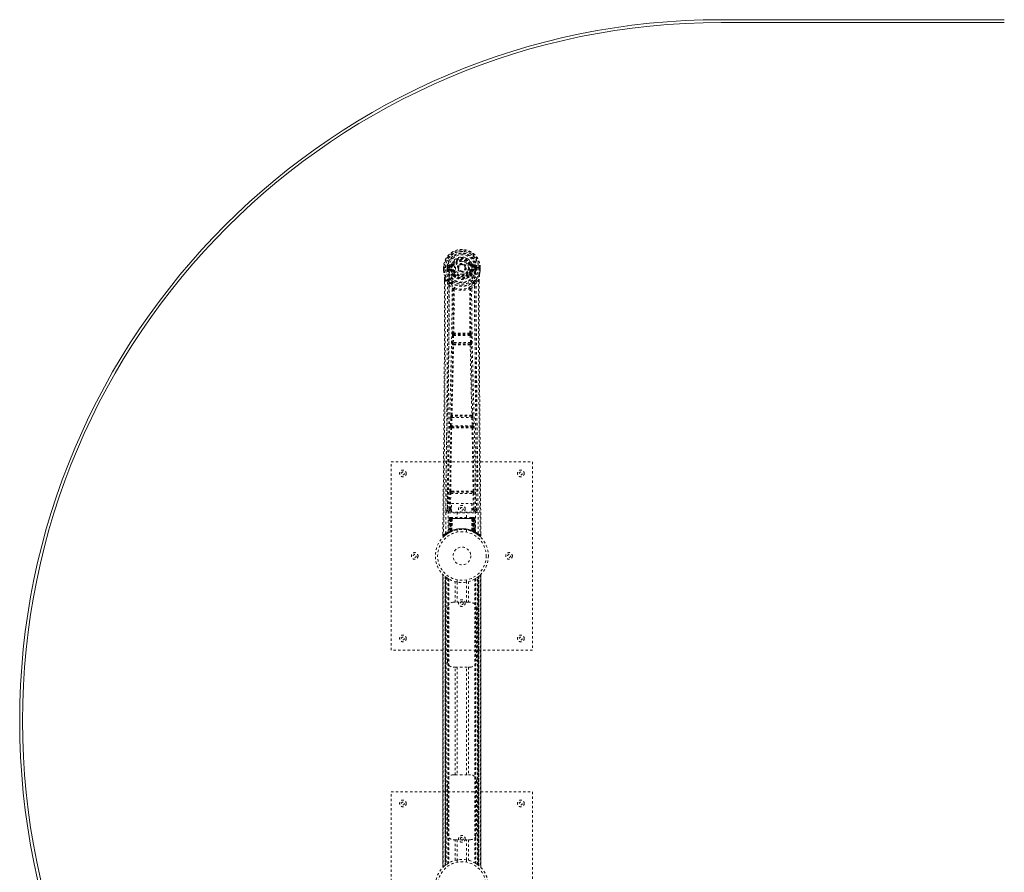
# Model space of a CAD drawing. Header units: inches. Extents: x 31.2 to 102.7, y 25.5 to 85.
# Tile 2 of 4: x 31.2 to 72.9, y 48.9 to 85. Entities that reach past the tile are written whole.
import ezdxf

# ---------------------------------------------------------------- set-up
doc = ezdxf.new("R2010")
doc.units = ezdxf.units.IN
doc.header["$MEASUREMENT"] = 0
doc.linetypes.add('SLD-Dashed', pattern=[0.075, 0.05, -0.025])
doc.linetypes.add('SLD-Solid', pattern=[0])

msp = doc.modelspace()

# ---------------------------------------------------------------- linework, layer by layer
at = {"color": 7, "linetype": 'SLD-Solid', "lineweight": 15}
for p, q in [((60.942, 85.036), (72.942, 85.036)), ((60.942, 84.918), (72.942, 84.918)), ((72.942, 84.918), (60.942, 84.918))]:
    msp.add_line(p, q, dxfattribs=at)
at = {"color": 7, "linetype": 'SLD-Dashed', "lineweight": 0}
for p, q in [((49.162, 74.517), (49.163, 74.4)), ((49.166, 74.517), (49.162, 74.517)), ((49.163, 74.4), (49.163, 74.396)), ((49.164, 74.518), (49.164, 74.4)), ((49.219, 74.517), (49.166, 74.517)), ((49.192, 74.516), (49.192, 74.4)), ((49.242, 74.517), (49.219, 74.517)), ((49.248, 74.517), (49.242, 74.517)), ((49.399, 74.517), (49.248, 74.517)), ((49.314, 74.444), (49.313, 74.516)), ((49.314, 74.443), (49.343, 74.445)), ((49.314, 74.443), (49.314, 74.444)), ((49.349, 74.516), (49.343, 74.516)), ((49.343, 74.516), (49.343, 74.445)), ((49.344, 74.444), (49.349, 74.425)), ((49.349, 74.438), (49.349, 74.516)), ((49.349, 74.425), (49.349, 74.438)), ((49.355, 74.401), (49.358, 74.397)), ((49.369, 74.386), (49.358, 74.397)), ((49.485, 74.661), (49.366, 74.637)), ((49.369, 74.386), (49.484, 74.365)), ((49.384, 74.449), (49.384, 74.419)), ((49.384, 74.449), (49.513, 74.449)), ((49.513, 74.394), (49.384, 74.419)), ((49.384, 74.419), (49.513, 74.419)), ((49.397, 74.601), (49.513, 74.622)), ((49.397, 74.601), (49.397, 74.571)), ((49.513, 74.601), (49.397, 74.601)), ((49.513, 74.571), (49.397, 74.571)), ((49.513, 74.622), (49.513, 74.601)), ((49.513, 74.571), (49.513, 74.601)), ((49.513, 74.449), (49.513, 74.419)), ((49.513, 74.394), (49.513, 74.419)), ((49.518, 74.688), (49.573, 74.665)), ((49.568, 74.353), (49.561, 74.365)), ((49.595, 74.365), (49.568, 74.353)), ((49.569, 74.657), (49.573, 74.665)), ((49.573, 74.665), (49.595, 74.656)), ((50.098, 74.519), (50.098, 74.51)), ((50.098, 74.51), (50.098, 74.495)), ((50.289, 74.656), (50.311, 74.665)), ((50.316, 74.353), (50.289, 74.365)), ((50.311, 74.665), (50.315, 74.657)), ((50.323, 74.365), (50.316, 74.353)), ((50.371, 74.622), (50.487, 74.601)), ((50.371, 74.622), (50.371, 74.601)), ((50.487, 74.601), (50.371, 74.601)), ((50.371, 74.571), (50.371, 74.601)), ((50.487, 74.571), (50.371, 74.571)), ((50.371, 74.449), (50.371, 74.419)), ((50.371, 74.449), (50.5, 74.449)), ((50.5, 74.419), (50.371, 74.394)), ((50.371, 74.394), (50.371, 74.419)), ((50.371, 74.419), (50.5, 74.419)), ((50.517, 74.637), (50.399, 74.661)), ((50.4, 74.365), (50.515, 74.386)), ((50.485, 74.517), (50.485, 74.517)), ((50.636, 74.517), (50.485, 74.517)), ((50.487, 74.571), (50.487, 74.601)), ((50.5, 74.419), (50.5, 74.449)), ((50.526, 74.397), (50.515, 74.386)), ((50.515, 74.386), (50.515, 74.386)), ((50.515, 74.386), (50.515, 74.386)), ((50.526, 74.397), (50.529, 74.401)), ((50.535, 74.516), (50.541, 74.516)), ((50.535, 74.438), (50.535, 74.516)), ((50.54, 74.444), (50.535, 74.425)), ((50.535, 74.425), (50.535, 74.438)), ((50.541, 74.445), (50.541, 74.516)), ((50.541, 74.445), (50.57, 74.443)), ((50.57, 74.516), (50.57, 74.444)), ((50.57, 74.516), (50.57, 74.516)), ((50.57, 74.444), (50.57, 74.443)), ((50.641, 74.517), (50.636, 74.517)), ((50.664, 74.517), (50.641, 74.517)), ((50.718, 74.517), (50.664, 74.517)), ((50.691, 74.4), (50.692, 74.516)), ((50.722, 74.517), (50.718, 74.517)), ((50.72, 74.4), (50.72, 74.518)), ((50.722, 74.517), (50.721, 74.4)), ((50.721, 74.396), (50.721, 74.4)), ((49.205, 74.018), (49.205, 73.916)), ((49.206, 74.017), (49.207, 73.916)), ((49.235, 74.017), (49.331, 73.901)), ((49.39, 73.789), (49.331, 73.901)), ((49.571, 74.205), (49.57, 74.227)), ((49.589, 74.159), (49.577, 74.177)), ((49.594, 74.232), (49.594, 74.21)), ((50.29, 74.21), (50.29, 74.232)), ((50.306, 74.177), (50.295, 74.159)), ((50.313, 74.205), (50.314, 74.227)), ((50.553, 73.901), (50.493, 73.789)), ((50.553, 73.901), (50.649, 74.017)), ((50.677, 73.928), (50.677, 74.017)), ((50.679, 74.018), (50.679, 73.929)), ((49.531, 71.336), (49.543, 71.645)), ((49.543, 71.645), (49.546, 71.679)), ((49.563, 71.736), (49.562, 71.735)), ((49.576, 71.335), (49.588, 71.644)), ((49.588, 71.644), (50.296, 71.644)), ((49.606, 71.688), (49.607, 71.689)), ((50.278, 71.688), (49.606, 71.688)), ((50.277, 71.689), (50.278, 71.688)), ((50.296, 71.644), (50.308, 71.335)), ((50.322, 71.735), (50.321, 71.736)), ((50.34, 71.645), (50.338, 71.679)), ((50.352, 71.336), (50.34, 71.645)), ((49.554, 71.243), (49.542, 71.247)), ((50.308, 71.335), (49.576, 71.335)), ((49.599, 71.286), (49.586, 71.29)), ((49.586, 71.29), (50.298, 71.29)), ((50.298, 71.29), (50.285, 71.286)), ((50.33, 71.243), (50.342, 71.247)), ((49.462, 67.814), (49.473, 68.167)), ((49.487, 68.257), (49.486, 68.257)), ((49.507, 67.813), (49.517, 68.165)), ((49.517, 68.165), (50.366, 68.165)), ((49.531, 68.21), (49.531, 68.211)), ((50.353, 68.21), (49.531, 68.21)), ((50.353, 68.211), (50.353, 68.21)), ((50.366, 68.165), (50.377, 67.813)), ((50.398, 68.257), (50.397, 68.257)), ((50.422, 67.814), (50.411, 68.167)), ((49.469, 67.724), (49.475, 67.722)), ((50.377, 67.813), (49.507, 67.813)), ((49.52, 67.765), (49.514, 67.768)), ((49.514, 67.768), (50.37, 67.768)), ((50.37, 67.768), (50.364, 67.765)), ((50.409, 67.722), (50.415, 67.724)), ((46.942, 66.286), (52.942, 66.286)), ((46.942, 58.286), (46.942, 66.286)), ((52.942, 66.286), (52.942, 58.286)), ((49.333, 65.043), (49.326, 64.229)), ((49.418, 64.283), (49.425, 64.943)), ((49.462, 64.283), (49.469, 64.943)), ((49.516, 65.034), (49.467, 65.033)), ((49.469, 64.943), (50.414, 64.943)), ((49.478, 64.987), (49.526, 64.987)), ((49.526, 64.987), (50.358, 64.987)), ((50.358, 64.987), (50.405, 64.987)), ((50.417, 65.033), (50.368, 65.034)), ((50.414, 64.943), (50.421, 64.283)), ((50.466, 64.283), (50.459, 64.943)), ((50.558, 64.229), (50.551, 65.043)), ((49.505, 64.51), (50.366, 64.51)), ((49.505, 64.144), (49.505, 64.51)), ((50.366, 64.51), (50.366, 64.144)), ((49.325, 64.226), (49.329, 64.208)), ((49.326, 64.23), (49.326, 64.228)), ((49.326, 64.228), (49.326, 64.218)), ((49.37, 64.18), (49.37, 64.12)), ((49.505, 64.18), (49.37, 64.18)), ((49.37, 64.12), (50.514, 64.12)), ((49.396, 63.882), (49.374, 63.276)), ((49.409, 63.882), (49.388, 63.285)), ((49.409, 63.882), (49.396, 63.882)), ((49.43, 63.886), (49.407, 63.292)), ((49.427, 63.882), (49.407, 63.295)), ((49.426, 63.911), (49.422, 63.911)), ((49.427, 63.911), (49.428, 63.911)), ((49.494, 63.882), (49.427, 63.882)), ((49.434, 63.882), (49.434, 63.325)), ((49.435, 63.911), (49.435, 63.909)), ((49.44, 63.911), (49.435, 63.911)), ((49.449, 63.911), (49.439, 63.911)), ((49.439, 63.882), (50.445, 63.882)), ((49.439, 63.328), (49.439, 63.882)), ((49.448, 63.332), (49.448, 63.882)), ((49.453, 63.911), (49.449, 63.911)), ((49.452, 63.882), (49.452, 63.334)), ((50.432, 63.882), (49.452, 63.882)), ((49.524, 63.911), (49.457, 63.911)), ((49.462, 64.238), (49.462, 64.283)), ((49.505, 64.283), (49.462, 64.283)), ((49.505, 64.238), (49.462, 64.238)), ((49.467, 63.882), (49.466, 63.34)), ((49.47, 63.882), (49.467, 63.882)), ((49.47, 63.882), (50.414, 63.882)), ((49.47, 63.342), (49.47, 63.882)), ((49.475, 63.331), (49.494, 63.882)), ((49.495, 63.882), (49.476, 63.331)), ((49.494, 63.882), (49.495, 63.882)), ((50.366, 64.144), (49.505, 64.144)), ((49.519, 63.359), (49.524, 63.884)), ((49.526, 63.882), (49.521, 63.36)), ((49.526, 63.882), (49.524, 63.884)), ((50.358, 63.911), (49.526, 63.911)), ((50.358, 63.882), (49.526, 63.882)), ((49.747, 64.144), (49.747, 63.911)), ((50.137, 63.911), (50.137, 64.144)), ((50.36, 63.884), (50.358, 63.882)), ((50.363, 63.36), (50.358, 63.882)), ((50.427, 63.911), (50.36, 63.911)), ((50.36, 63.884), (50.365, 63.359)), ((50.366, 64.283), (50.421, 64.283)), ((50.366, 64.238), (50.421, 64.238)), ((50.514, 64.18), (50.366, 64.18)), ((50.388, 63.882), (50.39, 63.882)), ((50.408, 63.331), (50.388, 63.882)), ((50.457, 63.882), (50.39, 63.882)), ((50.39, 63.882), (50.409, 63.331)), ((50.417, 63.882), (50.414, 63.882)), ((50.414, 63.882), (50.414, 63.342)), ((50.418, 63.34), (50.417, 63.882)), ((50.466, 64.283), (50.421, 64.283)), ((50.421, 64.238), (50.421, 64.283)), ((50.435, 63.911), (50.431, 63.911)), ((50.432, 63.334), (50.432, 63.882)), ((50.445, 63.911), (50.435, 63.911)), ((50.436, 63.882), (50.436, 63.332)), ((50.449, 63.911), (50.444, 63.911)), ((50.445, 63.882), (50.445, 63.328)), ((50.45, 63.325), (50.449, 63.882)), ((50.477, 63.292), (50.454, 63.886)), ((50.456, 63.911), (50.457, 63.911)), ((50.457, 63.882), (50.477, 63.295)), ((50.462, 63.91), (50.458, 63.911)), ((50.475, 63.882), (50.496, 63.285)), ((50.488, 63.882), (50.475, 63.882)), ((50.488, 63.882), (50.509, 63.276)), ((50.514, 64.12), (50.514, 64.18)), ((50.555, 64.208), (50.559, 64.226)), ((50.558, 64.228), (50.558, 64.23)), ((50.558, 64.218), (50.558, 64.228)), ((49.136, 63.23), (49.135, 63.145)), ((49.135, 63.145), (49.165, 63.144)), ((49.185, 63.122), (49.287, 63.203)), ((49.296, 63.21), (49.356, 63.247)), ((49.36, 63.252), (49.373, 63.26)), ((49.374, 63.276), (49.388, 63.285)), ((49.392, 63.27), (49.458, 63.304)), ((49.407, 63.295), (49.475, 63.331)), ((49.414, 63.301), (49.419, 63.3)), ((49.434, 63.325), (49.439, 63.328)), ((49.447, 63.299), (49.434, 63.325)), ((49.447, 63.299), (49.438, 63.295)), ((49.452, 63.302), (49.439, 63.328)), ((49.452, 63.302), (49.447, 63.299)), ((49.46, 63.305), (49.448, 63.332)), ((49.464, 63.307), (49.452, 63.334)), ((49.478, 63.314), (49.452, 63.301)), ((49.458, 63.304), (49.459, 63.305)), ((49.46, 63.305), (49.464, 63.307)), ((49.478, 63.314), (49.466, 63.34)), ((49.482, 63.315), (49.47, 63.342)), ((49.476, 63.331), (49.475, 63.331)), ((49.519, 63.359), (49.521, 63.36)), ((49.522, 63.332), (49.525, 63.334)), ((49.742, 63.394), (49.742, 63.297)), ((50.142, 63.297), (50.142, 63.394)), ((50.359, 63.334), (50.362, 63.332)), ((50.363, 63.36), (50.365, 63.359)), ((50.414, 63.342), (50.402, 63.315)), ((50.406, 63.314), (50.402, 63.315)), ((50.418, 63.34), (50.406, 63.314)), ((50.409, 63.331), (50.408, 63.331)), ((50.409, 63.331), (50.477, 63.295)), ((50.432, 63.334), (50.42, 63.307)), ((50.42, 63.307), (50.424, 63.305)), ((50.436, 63.332), (50.424, 63.305)), ((50.425, 63.305), (50.426, 63.304)), ((50.426, 63.304), (50.492, 63.27)), ((50.445, 63.328), (50.432, 63.302)), ((50.437, 63.299), (50.432, 63.302)), ((50.45, 63.325), (50.437, 63.299)), ((50.445, 63.328), (50.45, 63.325)), ((50.496, 63.285), (50.509, 63.276)), ((50.511, 63.26), (50.524, 63.252)), ((50.749, 63.145), (50.748, 63.229)), ((49.137, 61.502), (49.137, 49.071)), ((49.137, 49.072), (49.137, 61.5)), ((49.137, 61.5), (49.138, 61.5)), ((49.137, 61.5), (49.137, 49.073)), ((49.149, 49.084), (49.149, 61.488)), ((49.232, 61.414), (49.227, 61.418)), ((49.227, 49.155), (49.227, 61.418)), ((49.227, 61.418), (49.227, 49.155)), ((49.232, 61.414), (49.232, 49.159)), ((49.233, 61.413), (49.233, 49.16)), ((49.272, 61.383), (49.236, 61.41)), ((49.236, 49.162), (49.236, 61.41)), ((49.236, 61.41), (49.236, 49.162)), ((49.247, 49.171), (49.247, 61.401)), ((49.252, 49.174), (49.252, 61.398)), ((49.253, 61.396), (49.253, 49.176)), ((49.256, 61.395), (49.256, 49.178)), ((49.278, 61.378), (49.278, 49.194)), ((50.628, 49.178), (50.628, 61.395)), ((50.63, 49.176), (50.63, 61.396)), ((50.632, 61.398), (50.632, 49.174)), ((50.633, 61.399), (50.633, 49.174)), ((50.643, 49.166), (50.643, 61.406)), ((50.648, 61.41), (50.648, 49.162)), ((50.648, 49.162), (50.648, 61.41)), ((50.657, 61.418), (50.652, 61.414)), ((50.652, 49.159), (50.652, 61.414)), ((50.657, 61.418), (50.657, 49.155)), ((50.657, 49.155), (50.657, 61.418)), ((50.735, 61.488), (50.735, 49.084)), ((50.747, 49.071), (50.747, 61.501)), ((50.747, 61.5), (50.747, 49.072)), ((50.747, 49.073), (50.747, 61.5)), ((49.344, 61.333), (49.339, 61.337)), ((49.344, 61.333), (49.344, 49.239)), ((49.369, 61.318), (49.369, 49.254)), ((49.387, 61.308), (49.387, 49.265)), ((49.661, 60.321), (49.661, 61.197)), ((49.742, 61.275), (49.742, 61.179)), ((49.744, 61.179), (49.744, 60.321)), ((50.139, 60.321), (50.139, 61.179)), ((50.142, 61.179), (50.142, 61.275)), ((50.223, 61.197), (50.223, 60.321)), ((50.497, 61.308), (50.497, 49.265)), ((50.515, 61.318), (50.515, 49.254)), ((50.54, 61.333), (50.54, 49.239)), ((50.598, 49.2), (50.598, 61.372)), ((49.577, 60.321), (49.661, 60.321)), ((50.223, 60.321), (49.661, 60.321)), ((50.223, 60.321), (50.307, 60.321)), ((49.327, 57.821), (49.327, 60.071)), ((50.557, 60.071), (50.557, 57.821)), ((52.942, 58.286), (46.942, 58.286)), ((49.661, 57.571), (49.577, 57.571)), ((49.661, 53.001), (49.661, 57.571)), ((49.661, 57.571), (50.223, 57.571)), ((49.744, 57.571), (49.744, 53.001)), ((50.139, 53.001), (50.139, 57.571)), ((50.223, 57.571), (50.223, 53.001)), ((50.307, 57.571), (50.223, 57.571)), ((49.327, 50.501), (49.327, 52.751)), ((49.577, 53.001), (49.661, 53.001)), ((49.661, 53.001), (50.223, 53.001)), ((50.223, 53.001), (50.307, 53.001)), ((50.557, 52.751), (50.557, 50.501)), ((46.942, 44.286), (46.942, 52.286)), ((46.942, 52.286), (52.942, 52.286)), ((52.942, 52.286), (52.942, 44.286)), ((49.661, 50.251), (49.577, 50.251)), ((49.661, 49.375), (49.661, 50.251)), ((49.661, 50.251), (50.223, 50.251)), ((49.744, 50.251), (49.744, 49.394)), ((50.139, 49.394), (50.139, 50.251)), ((50.223, 50.251), (50.223, 49.375)), ((50.307, 50.251), (50.223, 50.251)), ((49.742, 49.394), (49.742, 49.297)), ((50.142, 49.297), (50.142, 49.394)), ((49.227, 49.155), (49.232, 49.159)), ((50.54, 49.239), (50.545, 49.236)), ((50.612, 49.19), (50.648, 49.162)), ((50.747, 49.072), (50.746, 49.073))]:
    msp.add_line(p, q, dxfattribs=at)
at = {"color": 7, "linetype": 'SLD-Dashed', "lineweight": 0, "flags": 128}
for points in [[(49.516, 74.547), (49.522, 74.625), (49.544, 74.7), (49.584, 74.77), (49.637, 74.831), (49.703, 74.88), (49.778, 74.917), (49.858, 74.939), (49.942, 74.947), (50.026, 74.939), (50.106, 74.917), (50.181, 74.88), (50.246, 74.831), (50.3, 74.77), (50.339, 74.7), (50.362, 74.625), (50.368, 74.547)], [(49.162, 74.517), (49.162, 74.517), (49.163, 74.517), (49.166, 74.517), (49.169, 74.517), (49.174, 74.517), (49.179, 74.516), (49.186, 74.516), (49.192, 74.516)], [(49.192, 74.4), (49.186, 74.4), (49.18, 74.4), (49.174, 74.4), (49.17, 74.4), (49.166, 74.4), (49.164, 74.4), (49.162, 74.4), (49.163, 74.4)], [(49.163, 74.4), (49.176, 74.305), (49.191, 74.23)], [(49.163, 74.396), (49.164, 74.396), (49.166, 74.397), (49.169, 74.397), (49.172, 74.398), (49.177, 74.398), (49.182, 74.399), (49.187, 74.4), (49.192, 74.4)], [(49.163, 74.396), (49.175, 74.308), (49.193, 74.219)], [(49.254, 63.238), (49.259, 64.829), (49.278, 66.418), (49.308, 68.005), (49.346, 69.587), (49.376, 70.827), (49.399, 72.063), (49.409, 73.293), (49.399, 74.517)], [(49.344, 74.444), (49.343, 74.445), (49.343, 74.445)], [(49.349, 74.438), (49.365, 74.446), (49.384, 74.449)], [(49.397, 74.571), (49.374, 74.576), (49.354, 74.589)], [(49.363, 63.294), (49.369, 64.88), (49.39, 66.465), (49.423, 68.047), (49.463, 69.626), (49.495, 70.863), (49.519, 72.097), (49.529, 73.325), (49.516, 74.547)], [(49.511, 74.342), (49.498, 74.359), (49.484, 74.365)], [(49.57, 74.227), (49.54, 74.278), (49.511, 74.342)], [(49.568, 74.353), (49.594, 74.293), (49.623, 74.245)], [(49.623, 74.644), (49.618, 74.646), (49.613, 74.648), (49.608, 74.65), (49.604, 74.652), (49.6, 74.654), (49.598, 74.655), (49.596, 74.655), (49.595, 74.656)], [(49.623, 74.376), (49.618, 74.374), (49.613, 74.372), (49.608, 74.37), (49.604, 74.368), (49.6, 74.367), (49.598, 74.366), (49.596, 74.365), (49.595, 74.365)], [(50.261, 74.644), (50.266, 74.646), (50.271, 74.648), (50.276, 74.65), (50.28, 74.652), (50.284, 74.654), (50.286, 74.655), (50.288, 74.655), (50.289, 74.656)], [(50.261, 74.376), (50.266, 74.374), (50.271, 74.372), (50.276, 74.37), (50.28, 74.368), (50.284, 74.367), (50.286, 74.366), (50.288, 74.365), (50.289, 74.365)], [(50.314, 74.227), (50.344, 74.278), (50.373, 74.342)], [(50.521, 63.294), (50.515, 64.88), (50.494, 66.465), (50.461, 68.047), (50.421, 69.626), (50.389, 70.863), (50.365, 72.097), (50.355, 73.325), (50.368, 74.547)], [(50.373, 74.342), (50.386, 74.359), (50.4, 74.365)], [(50.63, 63.238), (50.624, 64.829), (50.606, 66.418), (50.576, 68.005), (50.538, 69.587), (50.508, 70.827), (50.485, 72.063), (50.475, 73.293), (50.485, 74.517)], [(50.53, 74.589), (50.51, 74.576), (50.487, 74.571)], [(50.5, 74.449), (50.519, 74.446), (50.535, 74.438)], [(50.541, 74.445), (50.54, 74.445), (50.54, 74.444)], [(50.541, 74.516), (50.544, 74.516), (50.551, 74.516), (50.56, 74.516), (50.57, 74.516)], [(50.721, 74.4), (50.721, 74.4), (50.72, 74.4), (50.718, 74.4), (50.714, 74.4), (50.71, 74.4), (50.704, 74.4), (50.698, 74.4), (50.691, 74.4)], [(50.721, 74.396), (50.72, 74.396), (50.718, 74.397), (50.715, 74.397), (50.712, 74.398), (50.707, 74.398), (50.702, 74.399), (50.697, 74.4), (50.691, 74.4)], [(50.691, 74.219), (50.707, 74.298), (50.721, 74.396)], [(50.692, 74.516), (50.698, 74.516), (50.704, 74.516), (50.71, 74.517), (50.715, 74.517), (50.718, 74.517), (50.721, 74.517), (50.722, 74.517), (50.722, 74.517)], [(50.721, 74.4), (50.708, 74.305), (50.692, 74.23)], [(49.205, 73.916), (49.203, 71.3), (49.185, 68.584), (49.161, 65.862), (49.135, 63.145)], [(49.235, 74.017), (49.236, 73.203), (49.236, 72.354), (49.233, 71.47), (49.23, 70.668), (49.227, 70.15), (49.223, 69.608), (49.219, 69.042), (49.214, 68.479), (49.21, 67.991), (49.205, 67.344), (49.198, 66.656), (49.191, 65.926), (49.185, 65.25), (49.165, 63.144)], [(49.191, 74.23), (49.192, 74.225), (49.193, 74.219)], [(49.373, 73.941), (49.273, 74.065), (49.193, 74.219)], [(49.205, 74.018), (49.205, 74.018), (49.206, 74.017), (49.208, 74.017), (49.212, 74.017), (49.217, 74.017), (49.223, 74.017), (49.229, 74.017), (49.235, 74.017)], [(49.331, 73.901), (49.331, 73.161), (49.33, 72.389), (49.327, 71.586), (49.323, 70.82), (49.318, 70.045), (49.312, 69.269), (49.306, 68.513), (49.299, 67.787), (49.293, 67.112), (49.286, 66.355), (49.279, 65.646), (49.272, 64.948), (49.265, 64.226)], [(49.589, 74.159), (49.664, 74.1), (49.715, 74.074)], [(50.169, 74.074), (50.22, 74.1), (50.295, 74.159)], [(50.511, 73.941), (50.611, 74.065), (50.691, 74.219)], [(50.619, 64.226), (50.615, 64.602), (50.611, 65.031), (50.606, 65.501), (50.602, 65.926), (50.6, 66.148), (50.598, 66.371), (50.596, 66.593), (50.593, 66.846), (50.591, 67.101), (50.589, 67.348), (50.584, 67.852), (50.58, 68.32), (50.576, 68.752), (50.572, 69.174), (50.569, 69.664), (50.563, 70.505), (50.558, 71.353), (50.554, 72.231), (50.553, 73.085), (50.553, 73.901)], [(50.649, 74.017), (50.648, 73.278), (50.648, 72.498), (50.65, 71.675), (50.654, 70.81), (50.658, 70.013), (50.664, 69.183), (50.665, 68.993), (50.667, 68.8), (50.668, 68.606), (50.669, 68.473), (50.67, 68.343), (50.672, 68.208), (50.673, 68.066), (50.677, 67.613), (50.681, 67.108), (50.687, 66.553), (50.69, 66.202), (50.694, 65.829), (50.697, 65.427), (50.701, 65.051), (50.706, 64.56), (50.71, 64.124), (50.713, 63.743), (50.716, 63.416), (50.719, 63.144)], [(50.649, 74.017), (50.655, 74.017), (50.661, 74.017), (50.667, 74.017), (50.672, 74.017), (50.676, 74.017), (50.678, 74.017), (50.679, 74.018), (50.679, 74.018)], [(50.679, 73.929), (50.681, 71.3), (50.699, 68.582), (50.723, 65.864), (50.749, 63.145)], [(50.691, 74.219), (50.692, 74.225), (50.692, 74.23)], [(49.39, 73.789), (49.382, 70.602), (49.356, 67.414), (49.325, 64.226)], [(49.39, 73.789), (49.475, 73.691), (49.572, 73.605)], [(49.469, 73.853), (49.478, 73.844), (49.483, 73.838)], [(49.563, 71.736), (49.573, 72.667), (49.574, 73.596)], [(49.62, 73.614), (49.615, 73.623), (49.608, 73.63), (49.6, 73.633), (49.592, 73.633), (49.585, 73.63), (49.579, 73.624), (49.574, 73.615), (49.572, 73.605)], [(49.61, 73.603), (49.609, 72.673), (49.599, 71.741)], [(49.62, 73.614), (49.613, 73.61), (49.611, 73.607), (49.61, 73.605), (49.61, 73.603)], [(50.312, 73.605), (50.31, 73.615), (50.305, 73.624), (50.299, 73.63), (50.291, 73.633), (50.283, 73.633), (50.276, 73.63), (50.269, 73.623), (50.264, 73.614)], [(50.274, 73.603), (50.274, 73.605), (50.273, 73.607), (50.27, 73.61), (50.264, 73.614)], [(50.285, 71.741), (50.275, 72.673), (50.274, 73.603)], [(50.321, 71.736), (50.31, 72.667), (50.31, 73.596)], [(50.312, 73.605), (50.409, 73.691), (50.493, 73.789)], [(50.4, 73.838), (50.406, 73.844), (50.415, 73.853)], [(50.559, 64.226), (50.528, 67.414), (50.502, 70.602), (50.493, 73.789)], [(49.543, 71.645), (49.548, 71.645), (49.559, 71.645), (49.573, 71.644), (49.588, 71.644)], [(49.588, 71.644), (49.589, 71.652), (49.59, 71.661), (49.595, 71.675), (49.6, 71.685), (49.603, 71.687), (49.605, 71.688), (49.606, 71.688)], [(50.296, 71.644), (50.304, 71.644), (50.312, 71.644), (50.319, 71.644), (50.325, 71.645), (50.331, 71.645), (50.335, 71.645), (50.338, 71.645), (50.34, 71.645)], [(49.487, 68.257), (49.522, 69.752), (49.554, 71.243)], [(49.521, 68.26), (49.557, 69.756), (49.59, 71.247)], [(49.531, 71.336), (49.533, 71.336), (49.537, 71.336), (49.541, 71.336), (49.547, 71.336), (49.553, 71.336), (49.56, 71.335), (49.568, 71.335), (49.576, 71.335)], [(49.586, 71.29), (49.581, 71.294), (49.577, 71.304), (49.576, 71.318), (49.575, 71.326), (49.576, 71.335)], [(50.294, 71.247), (50.327, 69.756), (50.363, 68.26)], [(50.308, 71.335), (50.308, 71.326), (50.308, 71.318), (50.307, 71.304), (50.303, 71.294), (50.298, 71.29)], [(50.308, 71.335), (50.316, 71.335), (50.324, 71.335), (50.331, 71.336), (50.337, 71.336), (50.343, 71.336), (50.347, 71.336), (50.351, 71.336), (50.352, 71.336)], [(50.397, 68.257), (50.362, 69.752), (50.33, 71.243)], [(49.473, 68.167), (49.475, 68.2), (49.475, 68.202)], [(49.473, 68.167), (49.474, 68.167), (49.478, 68.167), (49.482, 68.167), (49.488, 68.166), (49.494, 68.166), (49.501, 68.166), (49.509, 68.166), (49.517, 68.165)], [(49.491, 68.237), (49.49, 68.239), (49.487, 68.257)], [(50.366, 68.165), (50.375, 68.166), (50.382, 68.166), (50.39, 68.166), (50.396, 68.166), (50.402, 68.167), (50.406, 68.167), (50.409, 68.167), (50.411, 68.167)], [(50.411, 68.167), (50.409, 68.2), (50.409, 68.202)], [(49.434, 65.031), (49.451, 66.377), (49.475, 67.722)], [(49.462, 67.814), (49.464, 67.814), (49.467, 67.814), (49.471, 67.814), (49.477, 67.814), (49.483, 67.814), (49.491, 67.813), (49.499, 67.813), (49.507, 67.813)], [(49.467, 65.033), (49.484, 66.379), (49.509, 67.724)], [(50.375, 67.724), (50.4, 66.379), (50.417, 65.033)], [(50.377, 67.813), (50.385, 67.813), (50.393, 67.813), (50.401, 67.814), (50.407, 67.814), (50.413, 67.814), (50.417, 67.814), (50.42, 67.814), (50.422, 67.814)], [(50.45, 65.031), (50.433, 66.377), (50.409, 67.722)], [(49.425, 64.943), (49.429, 64.943), (49.439, 64.943), (49.454, 64.943), (49.469, 64.943)], [(49.478, 64.987), (49.462, 64.99), (49.451, 64.998)], [(49.516, 65.034), (49.727, 65.034), (49.942, 65.034), (50.156, 65.034), (50.368, 65.034)], [(49.526, 64.987), (49.73, 64.987), (49.936, 64.987), (50.148, 64.987), (50.358, 64.987)], [(50.414, 64.943), (50.43, 64.943), (50.444, 64.943), (50.455, 64.943), (50.459, 64.943)], [(49.418, 64.283), (49.349, 64.254), (49.328, 64.229)], [(49.37, 64.18), (49.393, 64.209), (49.462, 64.238)], [(49.396, 63.882), (49.398, 63.882), (49.407, 63.882), (49.419, 63.882), (49.434, 63.882)], [(49.448, 63.882), (49.433, 63.882), (49.421, 63.882), (49.412, 63.882), (49.409, 63.882)], [(49.418, 64.283), (49.422, 64.283), (49.432, 64.283), (49.446, 64.283), (49.462, 64.283)], [(49.427, 63.882), (49.428, 63.882), (49.429, 63.882), (49.433, 63.882), (49.438, 63.882), (49.444, 63.882), (49.451, 63.882), (49.459, 63.882), (49.467, 63.882)], [(49.448, 63.909), (49.445, 63.91), (49.442, 63.911), (49.441, 63.911), (49.441, 63.911)], [(49.506, 63.901), (49.499, 63.892), (49.495, 63.882)], [(49.524, 63.884), (49.509, 63.898), (49.506, 63.901)], [(50.36, 63.884), (50.375, 63.898), (50.378, 63.901)], [(50.388, 63.882), (50.385, 63.892), (50.378, 63.901)], [(50.417, 63.882), (50.425, 63.882), (50.433, 63.882), (50.44, 63.882), (50.446, 63.882), (50.451, 63.882), (50.454, 63.882), (50.456, 63.882), (50.457, 63.882)], [(50.421, 64.238), (50.49, 64.209), (50.514, 64.18)], [(50.428, 63.911), (50.426, 63.911), (50.425, 63.911)], [(50.443, 63.911), (50.443, 63.911), (50.442, 63.911), (50.439, 63.91), (50.436, 63.909)], [(50.475, 63.882), (50.471, 63.882), (50.463, 63.882), (50.45, 63.882), (50.436, 63.882)], [(50.449, 63.882), (50.464, 63.882), (50.477, 63.882), (50.486, 63.882), (50.488, 63.882)], [(50.457, 63.882), (50.456, 63.889), (50.455, 63.891)], [(50.559, 64.226), (50.535, 64.254), (50.466, 64.283)], [(49.138, 63.145), (49.14, 63.137), (49.144, 63.129), (49.149, 63.123), (49.155, 63.118), (49.162, 63.115), (49.169, 63.115), (49.177, 63.117), (49.183, 63.121)], [(50.476, 63.279), (50.47, 63.283), (50.437, 63.299)], [(50.478, 63.288), (50.477, 63.293), (50.477, 63.295)], [(50.516, 63.259), (50.509, 63.27), (50.505, 63.284)], [(50.509, 63.271), (50.508, 63.276), (50.508, 63.278)], [(50.719, 63.144), (50.711, 63.136), (50.705, 63.129), (50.7, 63.124), (50.699, 63.122)], [(50.7, 63.125), (50.707, 63.121), (50.715, 63.118), (50.724, 63.118), (50.732, 63.119), (50.738, 63.123), (50.744, 63.128), (50.747, 63.135), (50.748, 63.142)], [(50.749, 63.145), (50.748, 63.145), (50.746, 63.145), (50.74, 63.144), (50.73, 63.144), (50.725, 63.145), (50.719, 63.144)], [(49.247, 61.401), (49.236, 61.41), (49.231, 61.414)], [(49.748, 61.178), (49.746, 61.178), (49.744, 61.179)], [(50.139, 61.179), (50.129, 61.177), (50.12, 61.175)], [(49.744, 49.394), (49.755, 49.396), (49.781, 49.399)], [(50.136, 49.394), (50.138, 49.394), (50.139, 49.394)], [(49.231, 49.158), (49.238, 49.163), (49.247, 49.171)]]:
    msp.add_lwpolyline(points, dxfattribs=at)
at = {"color": 7, "linetype": 'SLD-Dashed', "lineweight": 0}
for centre, radius in [((49.942, 74.51), 0.7), ((49.942, 74.51), 0.69), ((49.942, 74.51), 0.623), ((49.942, 74.51), 0.32), ((49.942, 74.51), 0.275), ((49.942, 74.51), 0.188), ((49.942, 74.51), 0.156), ((49.942, 74.51), 0.142), ((49.942, 74.51), 0.139), ((49.942, 74.51), 0.138), ((47.442, 65.786), 0.141), ((47.442, 65.786), 0.0625), ((52.442, 65.786), 0.141), ((52.442, 65.786), 0.0625), ((49.942, 64.286), 0.141), ((49.942, 64.286), 0.0625), ((49.942, 62.286), 1.125), ((49.942, 62.286), 1.03), ((49.942, 62.286), 0.376), ((47.942, 62.286), 0.141), ((47.942, 62.286), 0.0625), ((51.942, 62.286), 0.141), ((51.942, 62.286), 0.0625), ((49.942, 60.286), 0.141), ((49.942, 60.286), 0.0625), ((47.442, 58.786), 0.141), ((52.442, 58.786), 0.141), ((47.442, 58.786), 0.0625), ((52.442, 58.786), 0.0625), ((47.442, 51.786), 0.141), ((47.442, 51.786), 0.0625), ((52.442, 51.786), 0.141), ((52.442, 51.786), 0.0625), ((49.942, 50.286), 0.141), ((49.942, 50.286), 0.0625), ((49.942, 48.286), 1.125), ((49.942, 48.286), 1.03)]:
    msp.add_circle(centre, radius, dxfattribs=at)
at = {"color": 7, "linetype": 'SLD-Solid', "lineweight": 15}
for radius in [29.75, 29.632, 29.632]:
    msp.add_arc((60.942, 55.286), radius, 90, 270, dxfattribs=at)
at = {"color": 7, "linetype": 'SLD-Dashed', "lineweight": 0}
for centre, radius, start, end in [((49.942, 74.51), 0.78, 0.5288, 179.4712), ((49.942, 74.51), 0.78, 0, 179.4852), ((49.942, 74.51), 0.75, 0.4563, 179.5437), ((49.942, 74.51), 0.629, 0.5444, 179.4556), ((49.942, 74.51), 0.599, 0.5443, 179.4557), ((49.942, 74.523), 0.543, 359.366, 180.634), ((49.942, 74.51), 0.459, 22.774, 157.226), ((49.942, 74.51), 0.4, 22.774, 157.226), ((49.942, 74.51), 0.376, 22.774, 157.226), ((49.942, 74.51), 0.346, 22.7741, 157.2259), ((49.942, 74.51), 0.275, 90.0002, 269.9998), ((49.942, 74.51), 0.275, 270.0001, 89.9999), ((49.192, 74.4), 0.03, 180.2178, 185.2738), ((49.942, 74.51), 0.787, 188.3239, 351.6761), ((49.942, 74.51), 0.758, 188.3239, 351.6761), ((49.337, 75.411), 0.895, 268.5066, 270.4045), ((49.942, 74.51), 0.632, 186.0642, 353.9358), ((49.942, 74.51), 0.602, 186.2697, 353.7303), ((49.942, 74.51), 0.593, 172.3909, 179.4476), ((49.433, 74.433), 0.0843, 185.4013, 202.6208), ((49.558, 74.561), 0.206, 158.3454, 172.3383), ((49.383, 74.389), 0.0305, 89.0387, 156.1687), ((49.81, 74.605), 0.497, 204.8143, 243.6301), ((49.396, 74.631), 0.0299, 167.891, 271.953), ((49.749, 74.606), 0.439, 210.0685, 246.0869), ((49.515, 74.305), 0.242, 89.7357, 118.8241), ((49.514, 74.652), 0.0301, 162.3473, 268.5789), ((49.514, 74.364), 0.0299, 91.0481, 179.0022), ((49.476, 74.705), 0.0455, 281.3508, 337.4742), ((49.542, 74.337), 0.031, 31.5928, 170.0511), ((49.507, 74.693), 0.0715, 274.7845, 329.7544), ((49.513, 74.69), 0.089, 270, 337.226), ((49.513, 74.69), 0.119, 269.9999, 337.227), ((49.513, 74.33), 0.119, 22.7741, 89.9998), ((49.513, 74.33), 0.089, 22.774, 90), ((49.511, 74.338), 0.0567, 28.2325, 87.9759), ((49.942, 74.51), 0.376, 202.774, 337.226), ((49.942, 74.51), 0.346, 202.7737, 337.2263), ((49.942, 74.51), 0.157, 245.1542, 290.0596), ((50.371, 74.69), 0.119, 202.7742, 269.9994), ((50.371, 74.33), 0.119, 90.0009, 157.2247), ((49.877, 74.506), 0.465, 325.8372, 340.7953), ((50.371, 74.69), 0.089, 202.774, 270), ((50.371, 74.33), 0.089, 90, 157.226), ((50.078, 74.601), 0.491, 296.1274, 335.5126), ((49.796, 75.967), 1.4, 291.5595, 293.9879), ((50.135, 74.606), 0.44, 293.9348, 329.902), ((50.377, 74.693), 0.0714, 210.3166, 265.2464), ((50.342, 74.337), 0.031, 10.17, 148.195), ((50.373, 74.338), 0.0565, 91.9564, 151.5669), ((50.408, 74.705), 0.0455, 202.534, 258.643), ((50.367, 74.297), 0.249, 61.7043, 89.8626), ((50.37, 74.652), 0.0301, 271.4533, 17.6205), ((50.37, 74.364), 0.0299, 0.9979, 88.9494), ((50.488, 74.631), 0.0299, 268.0458, 12.1101), ((50.501, 74.389), 0.0305, 23.8327, 90.96), ((50.326, 74.561), 0.206, 7.6607, 21.6582), ((50.421, 74.441), 0.115, 339.6938, 352.2841), ((49.942, 74.51), 0.593, 0.5524, 7.6091), ((48.004, 74.046), 1.202, 358.6565, 8.8137), ((45.615, 73.378), 3.675, 10.0106, 13.2383), ((49.793, 73.454), 0.643, 130.7383, 135.9139), ((50.916, 75.515), 2.203, 225.5684, 228.9424), ((49.601, 74.224), 0.0305, 43.9322, 174.3705), ((49.592, 74.181), 0.0505, 88.2683, 115.7572), ((49.615, 74.201), 0.0444, 175.0126, 212.6938), ((49.593, 74.159), 0.0506, 88.2558, 115.6759), ((49.629, 74.154), 0.0404, 127.2283, 172.6886), ((49.622, 74.208), 0.0371, 89.2723, 139.8327), ((49.942, 74.522), 0.453, 219.7482, 320.251), ((49.627, 74.211), 0.0326, 181.648, 227.8193), ((49.942, 74.548), 0.494, 226.9722, 313.028), ((49.942, 74.504), 0.411, 219.0117, 320.9883), ((49.942, 74.492), 0.476, 241.4722, 298.5267), ((50.283, 74.224), 0.0305, 5.632, 136.0676), ((50.262, 74.208), 0.0371, 40.1637, 90.7352), ((50.257, 74.211), 0.0326, 312.1653, 358.3626), ((50.255, 74.154), 0.0404, 7.3062, 52.7806), ((50.292, 74.182), 0.0504, 64.2228, 91.7517), ((50.291, 74.159), 0.0506, 64.3251, 91.7432), ((50.269, 74.201), 0.0444, 327.3972, 4.9941), ((48.968, 75.515), 2.204, 311.0581, 314.4312), ((50.09, 73.454), 0.644, 44.0886, 49.2606), ((54.27, 73.377), 3.677, 166.7624, 169.9891), ((51.88, 74.046), 1.202, 171.1871, 181.3429), ((49.451, 73.786), 0.0608, 58.0314, 177.6172), ((50.21, 74.347), 0.888, 215.0292, 230.869), ((49.633, 73.601), 0.0608, 73.458, 176.3321), ((49.56, 73.597), 0.0143, 356.6571, 32.4354), ((49.607, 73.523), 0.0795, 87.4944, 113.9421), ((49.697, 73.596), 0.0786, 126.2635, 166.6722), ((49.942, 74.524), 0.965, 250.5263, 289.4748), ((49.942, 74.451), 0.844, 249.7733, 290.2269), ((49.674, 74.347), 0.888, 309.1308, 324.9706), ((50.251, 73.601), 0.0608, 3.6688, 106.5411), ((50.187, 73.596), 0.0786, 13.3263, 53.7359), ((50.277, 73.524), 0.0795, 66.0521, 92.5085), ((50.324, 73.597), 0.0143, 147.5542, 183.3571), ((50.433, 73.786), 0.0608, 2.3815, 121.9715), ((49.639, 71.683), 0.0933, 145.8683, 182.4632), ((49.607, 71.734), 0.0451, 177.8559, 268.9597), ((49.593, 71.652), 0.089, 86.1827, 109.6154), ((49.608, 71.734), 0.0451, 177.8505, 268.9534), ((49.685, 71.728), 0.0873, 171.809, 206.8102), ((49.942, 39.006), 32.736, 89.3991, 90.6007), ((49.942, 38.32), 33.37, 89.4251, 90.5749), ((50.199, 71.728), 0.0872, 333.1866, 8.1942), ((50.276, 71.734), 0.0451, 271.0469, 2.1491), ((50.277, 71.734), 0.0451, 271.0419, 2.1425), ((50.237, 71.646), 0.0588, 357.8356, 46.6338), ((50.291, 71.653), 0.088, 70.2486, 93.9532), ((50.245, 71.683), 0.0933, 357.5353, 34.1323), ((49.694, 71.309), 0.165, 170.5923, 202.3681), ((49.587, 71.245), 0.0451, 90.8636, 177.5113), ((49.599, 71.241), 0.0451, 90.8968, 177.3973), ((49.584, 71.156), 0.0919, 86.0213, 108.5466), ((49.65, 71.254), 0.0607, 148.3016, 186.2252), ((49.942, 108.274), 37.028, 269.4553, 270.5445), ((49.942, 104.177), 32.893, 269.4021, 270.5979), ((50.285, 71.241), 0.0451, 2.6004, 89.1039), ((50.233, 71.254), 0.0612, 353.9384, 31.5349), ((50.3, 71.155), 0.092, 71.4672, 93.9886), ((50.297, 71.245), 0.0451, 2.4887, 89.1364), ((50.19, 71.309), 0.165, 337.6342, 9.4054), ((49.593, 68.206), 0.118, 154.6459, 182.0146), ((49.531, 68.256), 0.0451, 178.3741, 269.3669), ((49.513, 68.135), 0.125, 86.4439, 102.2393), ((49.531, 68.254), 0.0433, 202.7738, 270.2221), ((49.58, 68.171), 0.0626, 141.5426, 185.5178), ((49.59, 68.249), 0.0697, 170.9152, 213.0658), ((49.942, 34.686), 33.576, 89.2814, 90.7186), ((49.942, 34.862), 33.351, 89.2944, 90.7056), ((50.294, 68.249), 0.0697, 326.9356, 9.0835), ((50.352, 68.256), 0.0451, 270.6367, 1.6266), ((50.353, 68.256), 0.0451, 270.6331, 1.6259), ((50.304, 68.171), 0.0626, 354.4812, 38.4584), ((50.371, 68.137), 0.123, 77.6587, 93.658), ((50.291, 68.206), 0.118, 357.9881, 25.3649), ((49.682, 67.787), 0.222, 172.882, 196.3582), ((49.514, 67.723), 0.0451, 90.5596, 178.0559), ((49.52, 67.72), 0.0451, 90.5803, 178.027), ((49.501, 67.588), 0.136, 86.7419, 101.112), ((49.565, 67.799), 0.0601, 166.901, 211.4021), ((49.565, 67.731), 0.0567, 143.3852, 187.52), ((49.942, 103.858), 36.136, 269.3136, 270.6865), ((49.942, 100.789), 33.026, 269.2675, 270.7325), ((50.364, 67.72), 0.0451, 1.9676, 89.4221), ((50.318, 67.731), 0.057, 352.6136, 36.4812), ((50.319, 67.799), 0.0601, 328.6009, 13.099), ((50.37, 67.723), 0.0451, 1.9441, 89.4404), ((50.383, 67.589), 0.136, 78.8582, 93.2842), ((50.202, 67.787), 0.222, 343.6426, 7.1172), ((49.714, 64.956), 0.289, 164.979, 182.6491), ((49.46, 64.774), 0.258, 88.4483, 95.7721), ((49.473, 65.03), 0.0384, 177.0831, 235.36), ((49.543, 65.027), 0.0757, 175.351, 211.8358), ((49.546, 64.95), 0.0773, 151.6237, 185.4645), ((49.58, 65.023), 0.0652, 170.5401, 213.5484), ((50.304, 65.023), 0.0652, 326.4328, 9.4398), ((50.342, 65.026), 0.075, 328.0046, 4.8073), ((50.404, 65.032), 0.0456, 271.9229, 359.0024), ((50.338, 64.95), 0.0772, 354.5325, 28.3872), ((50.424, 64.775), 0.258, 84.2213, 91.558), ((50.17, 64.956), 0.289, 357.3527, 15.0223), ((49.307, 67.089), 2.863, 269.1588, 270.3594), ((49.37, 64.225), 0.105, 179.3643, 270.0832), ((49.37, 64.225), 0.045, 202.0102, 269.9802), ((49.426, 63.881), 0.03, 90.0032, 178.0075), ((49.427, 63.881), 0.0305, 110.7179, 177.6401), ((49.439, 63.881), 0.03, 113.5014, 178.0203), ((49.463, 64.283), 0.0451, 179.619, 269.5734), ((49.439, 63.88), 0.0315, 89.3096, 122.3718), ((49.457, 63.881), 0.03, 90.0606, 178.0689), ((49.462, 63.876), 0.0353, 81.8076, 170.6823), ((49.456, 64.027), 0.119, 255.9075, 259.5596), ((49.848, 63.889), 0.409, 176.9313, 180.9932), ((50.303, 63.885), 0.855, 178.4249, 180.219), ((49.876, 63.889), 0.424, 177.041, 180.9577), ((49.908, 63.889), 0.442, 177.1633, 180.919), ((49.914, 63.889), 0.444, 177.1774, 180.9141), ((49.524, 63.881), 0.0299, 90.1866, 178.2041), ((49.526, 63.884), 0.0266, 90.8001, 141.446), ((50.358, 63.885), 0.0265, 38.3704, 89.3808), ((50.36, 63.881), 0.0299, 1.7969, 89.8147), ((49.972, 63.889), 0.442, 359.0856, 2.8367), ((49.975, 63.889), 0.442, 359.0857, 2.8367), ((50.421, 64.283), 0.0451, 270.4258, 0.3573), ((50.427, 63.881), 0.03, 1.9275, 89.9407), ((50.008, 63.889), 0.424, 359.0476, 2.963), ((50.012, 63.889), 0.424, 359.0476, 2.9629), ((50.035, 63.889), 0.41, 359.0094, 3.0569), ((50.444, 63.88), 0.0315, 57.9474, 90.6862), ((50.429, 64.021), 0.113, 280.079, 284.0014), ((49.621, 63.885), 0.829, 359.7778, 1.6285), ((50.445, 63.881), 0.03, 1.9794, 66.5666), ((50.458, 63.881), 0.03, 1.9948, 89.9945), ((50.457, 63.881), 0.0305, 2.3661, 69.3707), ((50.514, 64.225), 0.105, 269.9141, 0.6384), ((50.514, 64.225), 0.045, 270.0208, 337.9887), ((50.577, 67.103), 2.877, 269.6434, 270.8384), ((49.94, 62.247), 1.206, 124.6779, 131.8741), ((49.165, 63.144), 0.03, 179.4691, 312.1527), ((49.942, 62.286), 1.158, 47.8714, 132.1369), ((49.221, 63.175), 0.0638, 208.6113, 235.7958), ((49.937, 62.292), 1.12, 124.6372, 132.1024), ((49.927, 62.053), 1.364, 114.449, 119.5855), ((49.284, 63.238), 0.03, 180.2601, 304.0771), ((49.942, 62.286), 1.127, 119.5262, 124.6583), ((49.344, 63.278), 0.03, 301.0834, 358.0089), ((49.942, 62.254), 1.19, 60.8801, 119.1199), ((49.404, 63.306), 0.0429, 197.0188, 245.8178), ((49.358, 63.286), 0.0299, 300.302, 358.0956), ((49.798, 62.535), 0.84, 118.7954, 120.3458), ((49.932, 62.651), 0.838, 126.4762, 131.7395), ((49.942, 62.286), 1.127, 60.4733, 119.5267), ((49.916, 62.676), 0.806, 125.5296, 130.925), ((49.391, 63.427), 0.137, 269.4091, 293.5135), ((49.377, 63.296), 0.0299, 299.2492, 358.1953), ((49.926, 62.668), 0.814, 124.3882, 129.6291), ((49.423, 63.408), 0.109, 271.246, 300.4822), ((49.942, 62.287), 1.155, 64.2143, 115.7857), ((49.942, 62.287), 1.155, 64.9104, 115.0896), ((49.445, 63.331), 0.0297, 295.5236, 358.5279), ((49.447, 63.332), 0.0297, 295.4492, 358.5215), ((49.834, 62.52), 0.87, 113.5597, 115.4817), ((49.942, 62.287), 1.155, 65.8865, 114.1135), ((49.899, 62.733), 0.732, 121.2379, 125.2461), ((49.493, 63.343), 0.031, 340.2213, 31.6888), ((49.942, 62.323), 1.12, 67.9255, 112.0745), ((49.492, 63.343), 0.0345, 344.8348, 31.0417), ((50.392, 63.343), 0.0345, 148.9565, 195.162), ((50.391, 63.343), 0.0311, 148.3287, 199.6376), ((49.985, 62.733), 0.732, 54.7545, 58.7687), ((49.945, 62.293), 1.12, 60.7652, 65.7245), ((50.437, 63.332), 0.0297, 181.4751, 244.5543), ((50.439, 63.331), 0.0297, 181.4848, 244.471), ((49.958, 62.668), 0.814, 50.3717, 55.6111), ((49.966, 62.673), 0.809, 49.0873, 54.4581), ((49.931, 62.264), 1.154, 59.9244, 63.9567), ((49.953, 62.653), 0.836, 48.2539, 53.5305), ((50.023, 62.428), 0.965, 59.6286, 62.5153), ((50.507, 63.296), 0.0299, 181.8037, 240.7479), ((50.507, 63.296), 0.03, 196.8625, 241.2514), ((50.526, 63.286), 0.0299, 181.9044, 239.698), ((50.48, 63.306), 0.0429, 294.1718, 342.9913), ((49.942, 62.287), 1.127, 55.3415, 60.4748), ((50.559, 63.313), 0.0707, 211.4569, 238.8946), ((50.539, 63.278), 0.03, 181.982, 238.9258), ((49.938, 62.279), 1.136, 58.9311, 59.8041), ((49.956, 62.051), 1.365, 60.4184, 65.5475), ((50.6, 63.238), 0.03, 235.9276, 359.7363), ((49.946, 62.292), 1.12, 47.8959, 55.3626), ((49.948, 62.252), 1.2, 48.1038, 55.3368), ((50.719, 63.144), 0.03, 227.8474, 0.5308), ((49.9, 62.244), 1.066, 224.2807, 225.2015), ((49.931, 62.272), 1.107, 231.099, 232.4158), ((49.942, 62.286), 1.125, 232.2625, 239.3847), ((49.951, 62.275), 1.111, 307.5864, 308.8988), ((49.964, 62.262), 1.092, 307.6161, 315.7609), ((49.949, 62.278), 1.114, 307.9157, 309.4713), ((49.941, 62.284), 1.123, 237.8624, 240.4271), ((49.942, 62.286), 1.125, 299.5756, 302.1349), ((49.577, 60.071), 0.25, 90, 180), ((50.307, 60.071), 0.25, 0, 90), ((49.577, 57.821), 0.25, 180, 270), ((50.307, 57.821), 0.25, 270, 0), ((49.577, 52.751), 0.25, 90, 180), ((50.307, 52.751), 0.25, 0, 90), ((49.577, 50.501), 0.25, 180, 270), ((50.307, 50.501), 0.25, 270, 0), ((49.92, 48.311), 1.092, 127.6159, 135.7609), ((49.948, 48.278), 1.135, 127.5999, 128.8843), ((49.941, 48.287), 1.124, 119.5742, 122.1363), ((49.941, 48.284), 1.127, 57.8676, 60.4219), ((49.942, 48.286), 1.125, 52.2646, 59.3824), ((49.953, 48.3), 1.107, 51.0994, 52.4164), ((49.974, 48.318), 1.079, 44.2901, 45.1991)]:
    msp.add_arc(centre, radius, start, end, dxfattribs=at)

doc.saveas('drawing.dxf')
